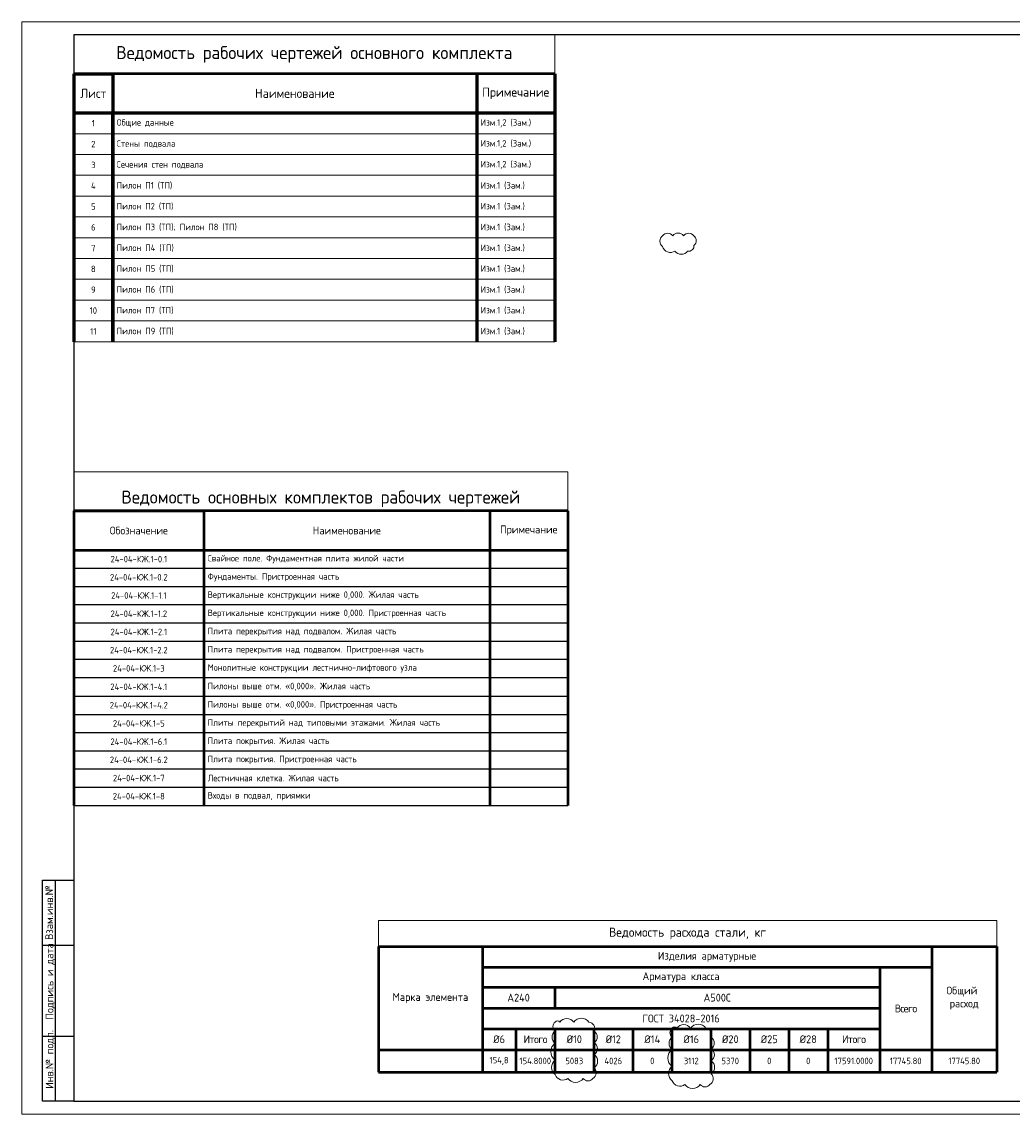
# Model space of a CAD drawing. Header units: millimetres. Extents: x 349531 to 1063351, y -131924 to 96186.
# Tile 1 of 230: x 364419 to 402513, y -76302 to -34302. Entities that reach past the tile are written whole.
import ezdxf
from ezdxf.enums import TextEntityAlignment as Align

# ---------------------------------------------------------------- set-up
doc = ezdxf.new("R2010")
doc.units = ezdxf.units.MM
for name, color, linetype, lineweight in [('АС-Таблицы', 7, 'Continuous', 20), ('РАЗМЕРЫ', 1, 'Continuous', 9), ('Текст', 7, 'Continuous', 25), ('ТОНКИЕ', 7, 'Continuous', 9)]:
    doc.layers.add(name, color=color, linetype=linetype, lineweight=lineweight)
doc.layers.add('ТОЛСТЫЕ_ОСНОВНЫЕ', color=6, linetype='Continuous')
doc.styles.add('GOST-2.304_Type-B', font='GOST_Common.ttf')
doc.styles.add('style1', font='GOST_Common.ttf', dxfattribs={"height": 500})
doc.styles.add('ГОСТ', font='GOST_Common.ttf')

# ---------------------------------------------------------------- blocks, each defined once
blk = doc.blocks.new('*T689')
at = {"color": 0, "linetype": 'Continuous', "lineweight": 60, "transparency": 16777216}
for p, q in [((0, -1500), (1500, -1500)), ((0, -1500), (0, -11800)), ((1500, -1500), (1500, -3000)), ((15500, -1500), (15500, -11800)), ((18500, -1500), (18500, -11800)), ((0, -3000), (18500, -3000))]:
    blk.add_line(p, q, dxfattribs=at)
at = {"color": 0, "linetype": 'ByBlock', "lineweight": -2, "transparency": 16777216}
blk.add_line((1500, -1500), (18500, -1500), dxfattribs=at)
at = {"color": 0, "lineweight": 70, "transparency": 16777216}
blk.add_line((1500, -3000), (1500, -11800), dxfattribs=at)
at = {"color": 0, "lineweight": 20, "transparency": 16777216}
for p, q in [((0, -3800), (18500, -3800)), ((0, -4600), (18500, -4600)), ((0, -5400), (18500, -5400)), ((0, -6200), (18500, -6200)), ((0, -7000), (18500, -7000)), ((0, -7800), (18500, -7800)), ((0, -8600), (18500, -8600)), ((0, -9400), (18500, -9400)), ((0, -10200), (18500, -10200)), ((0, -11000), (18500, -11000)), ((0, -11800), (18500, -11800))]:
    blk.add_line(p, q, dxfattribs=at)
at = {"layer": 'DEFPOINTS', "color": 8, "linetype": 'ByBlock', "lineweight": 0, "transparency": 16777216}
for p, q in [((0, 0), (18500, 0)), ((0, 0), (0, -1500)), ((18500, 0), (18500, -1500))]:
    blk.add_line(p, q, dxfattribs=at)
at = {"color": 0, "linetype": 'Continuous', "lineweight": -3, "transparency": 16777216, "style": 'GOST-2.304_Type-B'}
for s, insert, char_height, width, attachment_point in [('Ведомость рабочих чертежей основного комплекта', (9250, -750), 500, 18200, 5), ('Лист', (750, -2250), 350, 1200, 5), ('Наименование', (8500, -2250), 350, 13700, 5), ('Примечание', (17000, -2250), 350, 2700, 5), ('1', (750, -3400), 250, 1200, 5), ('Общие данные', (1650, -3400), 250, 13700, 4), ('Изм.1,2 (Зам.)', (15650, -3400), 250, 2700, 4), ('2', (750, -4200), 250, 1200, 5), ('Стены подвала', (1650, -4200), 250, 13700, 4), ('Изм.1,2 (Зам.)', (15650, -4200), 250, 2700, 4), ('3', (750, -5000), 250, 1200, 5), ('{\\C7;Сечения стен подвала}', (1650, -5000), 250, 13700, 4), ('Изм.1,2 (Зам.)', (15650, -5000), 250, 2700, 4), ('4', (750, -5800), 250, 1200, 5), ('{\\C256;Пилон П1 (ТП) }', (1650, -5800), 250, 13700, 4), ('Изм.1 (Зам.)', (15650, -5800), 250, 2700, 4), ('5', (750, -6600), 250, 1200, 5), ('{\\C256;Пилон П2 (ТП) }', (1650, -6600), 250, 13700, 4), ('Изм.1 (Зам.)', (15650, -6600), 250, 2700, 4), ('6', (750, -7400), 250, 1200, 5), ('{\\C256;Пилон П3 (ТП); Пилон П8 (ТП)}', (1650, -7400), 250, 13700, 4), ('Изм.1 (Зам.)', (15650, -7400), 250, 2700, 4), ('7', (750, -8200), 250, 1200, 5), ('{\\C256;Пилон П4 (ТП) }', (1650, -8200), 250, 13700, 4), ('Изм.1 (Зам.)', (15650, -8200), 250, 2700, 4), ('Изм.1 (Зам.)', (15650, -9000), 250, 2700, 4), ('8', (750, -9000), 250, 1200, 5), ('{\\C256;Пилон П5 (ТП) }', (1650, -9000), 250, 13700, 4), ('9', (750, -9800), 250, 1200, 5), ('{\\C256;Пилон П6 (ТП) }', (1650, -9800), 250, 13700, 4), ('Изм.1 (Зам.)', (15650, -9800), 250, 2700, 4), ('10', (750, -10600), 250, 1200, 5), ('{\\C256;Пилон П7 (ТП) }', (1650, -10600), 250, 13700, 4), ('Изм.1 (Зам.)', (15650, -10600), 250, 2700, 4), ('11', (750, -11400), 250, 1200, 5), ('{\\C256;Пилон П9 (ТП) }', (1650, -11400), 250, 13700, 4), ('Изм.1 (Зам.)', (15650, -11400), 250, 2700, 4)]:
    blk.add_mtext(s, dxfattribs=dict(at, insert=insert, char_height=char_height, width=width, attachment_point=attachment_point))
blk = doc.blocks.new('*U1381')
at = {"layer": 'ТОЛСТЫЕ_ОСНОВНЫЕ'}
for p, q in [((8, 5), (8, 90)), ((8, 90), (20, 90)), ((13, 5), (13, 90)), ((8, 65), (20, 65)), ((8, 30), (20, 30)), ((20, 5), (8, 5))]:
    blk.add_line(p, q, dxfattribs=at)
at = {"layer": 'ТОЛСТЫЕ_ОСНОВНЫЕ', "color": 6}
blk.add_lwpolyline([(20, 5), (589, 5), (589, 415), (20, 415)], close=True, dxfattribs=at)
at = {"layer": 'ТОНКИЕ'}
blk.add_lwpolyline([(0, 0), (594, 0), (594, 420), (0, 420)], close=True, dxfattribs=at)
at = {"layer": 'Текст', "style": 'style1'}
for s, p in [('Взам.инв.№', (10.5, 77.5)), ('Подпись и дата', (10.89337601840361, 51.05893225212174)), ('Инв.№ подл.', (10.89337601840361, 21.05893225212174))]:
    blk.add_text(s, height=3, rotation=90, dxfattribs=at).set_placement(p, align=Align.MIDDLE)
blk = doc.blocks.new('*T693')
at = {"layer": 'DEFPOINTS', "color": 8, "linetype": 'ByBlock', "lineweight": 0, "transparency": 16777216}
for p, q in [((0, 0), (23785.09621332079, 0)), ((0, 0), (0, -1000)), ((23785.09621332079, 0), (23785.09621332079, -1000))]:
    blk.add_line(p, q, dxfattribs=at)
at = {"layer": 'АС-Таблицы', "color": 0, "linetype": 'ByBlock', "lineweight": 50, "transparency": 16777216}
for p, q in [((0, -1000), (23785.09621332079, -1000)), ((0, -1000), (0, -5835.162634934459)), ((4000, -1000), (4000, -5835.162634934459)), ((21285.09621332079, -1000), (21285.09621332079, -5835.162634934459)), ((23785.09621332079, -1000), (23785.09621332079, -5835.162634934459)), ((4000, -1800), (21285.09621332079, -1800)), ((19285.09621332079, -1800), (19285.09621332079, -5835.162634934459)), ((4000, -2568.495968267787), (19285.09621332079, -2568.495968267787)), ((6785.096213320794, -2568.495968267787), (6785.096213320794, -3368.495968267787)), ((4000, -3368.495968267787), (19285.09621332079, -3368.495968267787)), ((4000, -4168.495968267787), (19285.09621332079, -4168.495968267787)), ((5285.096213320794, -4168.495968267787), (5285.096213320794, -5835.162634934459)), ((6785.096213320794, -4168.495968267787), (6785.096213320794, -5835.162634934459)), ((8285.096213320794, -4168.495968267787), (8285.096213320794, -5835.162634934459)), ((9785.096213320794, -4168.495968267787), (9785.096213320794, -5835.162634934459)), ((11285.09621332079, -4168.495968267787), (11285.09621332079, -5835.162634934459)), ((12785.09621332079, -4168.495968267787), (12785.09621332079, -5835.162634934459)), ((14285.09621332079, -4168.495968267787), (14285.09621332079, -5835.162634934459)), ((15785.09621332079, -4168.495968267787), (15785.09621332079, -5835.162634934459)), ((17285.09621332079, -4168.495968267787), (17285.09621332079, -5835.162634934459)), ((0, -4968.495968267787), (23785.09621332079, -4968.495968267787)), ((0, -5835.162634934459), (23785.09621332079, -5835.162634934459))]:
    blk.add_line(p, q, dxfattribs=at)
at = {"layer": 'АС-Таблицы', "color": 0, "transparency": 16777216, "attachment_point": 5, "style": 'ГОСТ'}
for s, insert, char_height, width in [('Ведомость расхода стали, кг', (11892.54810666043, -500), 350, 23585.09621332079), ('Изделия арматурные', (12642.54810666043, -1400), 300, 17085.09621332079), ('Арматура класса', (11642.54810666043, -2184.247984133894), 300, 15085.09621332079), ('Общий  расход', (22535.09621332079, -2984.247984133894), 300, 2300), ('Марка элемента', (2000, -2984.247984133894), 300, 3800), ('А240', (5392.548106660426, -2968.495968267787), 300, 2585.096213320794), ('A500С', (13035.09621332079, -2968.495968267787), 300, 12300), ('{\\T0.9;Всего}', (20285.09621332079, -3384.247984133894), 300, 1800), ('ГОСТ 34028-2016', (11642.54810666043, -3768.495968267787), 300, 15085.09621332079), ('{\\T0.9;Итого}', (6035.096213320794, -4568.495968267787), 300, 1300), ('{\\T0.9;Итого}', (18285.09621332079, -4568.495968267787), 300, 1800), ('154.8000', (6035.096213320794, -5401.82930160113), 250, 1300), ('0', (16535.09621332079, -5401.82930160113), 250, 1300), ('17591.0000', (18285.09621332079, -5401.82930160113), 250, 1800), ('17745.80', (20285.09621332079, -5401.82930160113), 250, 1800), ('17745.80', (22535.09621332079, -5401.82930160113), 250, 2300)]:
    blk.add_mtext(s, dxfattribs=dict(at, insert=insert, char_height=char_height, width=width))
at = {"layer": 'АС-Таблицы', "color": 150, "transparency": 16777216, "attachment_point": 5, "style": 'ГОСТ'}
for s, insert, char_height, width in [('{\\C200;%%C6} ', (4642.548106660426, -4568.495968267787), 300, 1085.096213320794), ('{\\C200;%%C10} ', (7535.096213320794, -4568.495968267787), 300, 1300), ('{\\C200;%%C12} ', (9035.096213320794, -4568.495968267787), 300, 1300), ('{\\C200;%%C14} ', (10535.09621332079, -4568.495968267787), 300, 1300), ('{\\C200;%%C16}', (12035.09621332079, -4568.495968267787), 300, 1300), ('{\\C200;%%C20}', (13535.09621332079, -4568.495968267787), 300, 1300), ('{\\C200;%%C25}', (15035.09621332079, -4568.495968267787), 300, 1300), ('{\\C200;%%C28}', (16535.09621332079, -4568.495968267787), 300, 1300), ('154,8', (4642.548106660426, -5401.82930160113), 250, 1085.096213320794), ('5083', (7535.096213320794, -5401.82930160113), 250, 1300), ('4026', (9035.096213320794, -5401.82930160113), 250, 1300), ('0', (10535.09621332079, -5401.82930160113), 250, 1300), ('3112', (12035.09621332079, -5401.82930160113), 250, 1300), ('5370', (13535.09621332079, -5401.82930160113), 250, 1300), ('0', (15035.09621332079, -5401.82930160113), 250, 1300)]:
    blk.add_mtext(s, dxfattribs=dict(at, insert=insert, char_height=char_height, width=width))
blk = doc.blocks.new('*T1572')
at = {"color": 0, "lineweight": 50, "transparency": 16777216}
for p, q in [((0, -1500), (5000, -1500)), ((0, -1500), (0, -12818.67714271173)), ((5000, -1500), (5000, -12818.67714271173)), ((16000, -1500), (16000, -12818.67714271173)), ((19000, -1500), (19000, -12818.67714271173)), ((0, -3000), (19000, -3000))]:
    blk.add_line(p, q, dxfattribs=at)
at = {"color": 0, "linetype": 'ByBlock', "lineweight": -2, "transparency": 16777216}
blk.add_line((5000, -1500), (19000, -1500), dxfattribs=at)
at = {"color": 0, "linetype": 'Continuous', "transparency": 16777216}
for p, q in [((0, -3700), (19000, -3700)), ((0, -4400), (19000, -4400)), ((0, -5100), (19000, -5100)), ((0, -5800), (19000, -5800)), ((0, -6500), (19000, -6500)), ((0, -7200), (5000, -7200)), ((16000, -7200), (19000, -7200)), ((0, -7900), (5000, -7900)), ((16000, -7900), (19000, -7900)), ((0, -8618.677142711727), (5000, -8618.677142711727)), ((16000, -8618.677142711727), (19000, -8618.677142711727)), ((0, -9318.677142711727), (5000, -9318.677142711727)), ((16000, -9318.677142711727), (19000, -9318.677142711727)), ((0, -10018.67714271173), (5000, -10018.67714271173)), ((0, -10718.67714271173), (5000, -10718.67714271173)), ((0, -11418.67714271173), (5000, -11418.67714271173)), ((0, -12118.67714271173), (5000, -12118.67714271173)), ((0, -12818.67714271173), (5000, -12818.67714271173))]:
    blk.add_line(p, q, dxfattribs=at)
at = {"color": 0, "lineweight": -2, "transparency": 16777216}
for p, q in [((5000, -7200), (16000, -7200)), ((5000, -7900), (16000, -7900)), ((5000, -8618.677142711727), (16000, -8618.677142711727)), ((5000, -9318.677142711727), (16000, -9318.677142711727)), ((5000, -10018.67714271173), (19000, -10018.67714271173)), ((5000, -10718.67714271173), (19000, -10718.67714271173)), ((5000, -11418.67714271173), (19000, -11418.67714271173)), ((5000, -12118.67714271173), (19000, -12118.67714271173)), ((5000, -12818.67714271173), (19000, -12818.67714271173))]:
    blk.add_line(p, q, dxfattribs=at)
at = {"layer": 'DEFPOINTS', "color": 8, "linetype": 'ByBlock', "lineweight": 0, "transparency": 16777216}
for p, q in [((0, 0), (19000, 0)), ((0, 0), (0, -1500)), ((19000, 0), (19000, -1500))]:
    blk.add_line(p, q, dxfattribs=at)
at = {"color": 0, "linetype": 'Continuous', "lineweight": -3, "transparency": 16777216, "style": 'GOST-2.304_Type-B'}
for s, insert, char_height, width, attachment_point in [('Ведомость основных комплектов рабочих чертежей', (9500, -1350), 500, 18700, 8), ('Обозначение', (2500, -2250), 300, 4800, 5), ('Наименование', (10500, -2250), 300, 10700, 5), ('Примечание', (17500, -2250), 300, 2900, 5), ('24-04-КЖ.1-0.1', (2500, -3350), 250, 4700, 5), ('Свайное поле. Фундаментная плита жилой части', (5150, -3350), 250, 10700, 4), ('24-04-КЖ.1-0.2', (2500, -4050), 250, 4700, 5), ('Фундаменты. Пристроенная часть', (5150, -4050), 250, 10700, 4), ('24-04-КЖ.1-1.1', (2500, -4750), 250, 4700, 5), ('Вертикальные конструкции ниже 0,000. Жилая часть', (5150, -4750), 250, 10700, 4), ('24-04-КЖ.1-1.2', (2500, -5450), 250, 4700, 5), ('Вертикальные конструкции ниже 0,000. Пристроенная часть', (5150, -5450), 250, 10700, 4), ('24-04-КЖ.1-2.1', (2500, -6150), 250, 4700, 5), ('Плита перекрытия над подвалом. Жилая часть', (5150, -6150), 250, 10700, 4), ('24-04-КЖ.1-2.2', (2500, -6850), 250, 4700, 5), ('Плита перекрытия над подвалом. Пристроенная часть', (5150, -6850), 250, 10700, 4), ('24-04-КЖ.1-3', (2500, -7550), 250, 4700, 5), ('Монолитные конструкции лестнично-лифтового узла', (5150, -7550), 250, 10700, 4), ('24-04-КЖ.1-4.1', (2500, -8259.338571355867), 250, 4700, 5), ('Пилоны выше отм. «0,000». Жилая часть', (5150, -8259.338571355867), 250, 10700, 4), ('24-04-КЖ.1-4.2', (2500, -8968.677142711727), 250, 4700, 5), ('Пилоны выше отм. «0,000». Пристроенная часть', (5150, -8968.677142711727), 250, 10700, 4), ('24-04-КЖ.1-5', (2500, -9668.677142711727), 250, 4700, 5), ('Плиты перекрытий над типовыми этажами. Жилая часть', (5150, -9668.677142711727), 250, 10700, 4), ('24-04-КЖ.1-6.1', (2500, -10368.67714271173), 250, 4700, 5), ('Плита покрытия. Жилая часть', (5150, -10368.67714271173), 250, 10700, 4), ('24-04-КЖ.1-6.2', (2500, -11068.67714271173), 250, 4700, 5), ('Плита покрытия. Пристроенная часть', (5150, -11068.67714271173), 250, 10700, 4), ('24-04-КЖ.1-7', (2500, -11768.67714271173), 250, 4700, 5), ('Лестничная клетка. Жилая часть', (5150, -11768.67714271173), 250, 10700, 4), ('24-04-КЖ.1-8', (2500, -12468.67714271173), 250, 4700, 5), ('Входы в подвал, приямки', (5150, -12468.67714271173), 250, 10700, 4)]:
    blk.add_mtext(s, dxfattribs=dict(at, insert=insert, char_height=char_height, width=width, attachment_point=attachment_point))

msp = doc.modelspace()

# ---------------------------------------------------------------- linework, layer by layer
at = {"layer": 'РАЗМЕРЫ', "color": 1, "lineweight": 50}
for points in [[(384918.8099667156, -36301.5134221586), (366418.8099667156, -36301.5134221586)], [(385418.8099667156, -53109.66562427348), (366418.8099667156, -53109.66562427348)]]:
    msp.add_lwpolyline(points, dxfattribs=at)
at = {"layer": 'РАЗМЕРЫ', "color": 240, "true_color": 0xed1f24}
for points in [[(389067.4434819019, -42529.69351156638, 0.52056705), (389067.4434819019, -42937.54287220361, 0.52056705), (389542.2579070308, -43113.72894554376, 0.52056705), (390029.0688245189, -43113.72894554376, 0.52056705), (390274.1552704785, -42895.62580034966, 0.52056705), (390262.78722661, -42529.69351156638, 0.52056705), (389875.2225019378, -42529.69351156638, 0.52056705), (389456.7425271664, -42529.69351156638, 0.52056705)], [(384936.931345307, -72761.77785234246, 0.52056705), (384936.931345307, -73105.58920726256, 0.52056705), (384936.931345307, -73577.03914164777, 0.52056705), (384936.931345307, -74229.22986198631, 0.52056705), (384936.931345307, -74780.9434762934, 0.52056705), (385423.1624257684, -74924.69581410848, 0.52056705), (386014.957015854, -74924.69581410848, 0.52056705), (386383.2442153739, -74924.69581410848, 0.52056705), (386437.2380511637, -74514.40139240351, 0.52056705), (386437.2380511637, -74015.13892304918, 0.52056705), (386437.2380511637, -73554.7163434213, 0.52056705), (386437.2380511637, -73114.3952887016, 0.52056705), (386231.0717518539, -72761.77785234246, 0.52056705), (385646.9169619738, -72761.77785234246, 0.52056705), (385113.3313422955, -72761.77785234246, 0.52056705)], [(389437.1350811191, -72996.70649868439, 0.52056705), (389437.1350811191, -73340.51785360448, 0.52056705), (389437.1350811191, -73811.96778798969, 0.52056705), (389437.1350811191, -74464.15850832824, 0.52056705), (389437.1350811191, -75015.87212263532, 0.52056705), (389923.3661615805, -75159.6244604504, 0.52056705), (390515.1607516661, -75159.6244604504, 0.52056705), (390883.4479511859, -75159.6244604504, 0.52056705), (390937.4417869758, -74749.33003874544, 0.52056705), (390937.4417869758, -74250.0675693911, 0.52056705), (390937.4417869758, -73789.64498976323, 0.52056705), (390937.4417869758, -73349.32393504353, 0.52056705), (390731.2754876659, -72996.70649868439, 0.52056705), (390147.1206977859, -72996.70649868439, 0.52056705), (389613.5350781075, -72996.70649868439, 0.52056705)]]:
    msp.add_lwpolyline(points, format="xyb", close=True, dxfattribs=at)

# ---------------------------------------------------------------- block references
at = {"xscale": 100, "yscale": 100, "zscale": 100}
msp.add_blockref('*U1381', (364418.8099667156, -76301.5134221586), dxfattribs=at)
for name, p in [('*T689', (366418.8099667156, -34801.5134221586)), ('*T1572', (366418.8099667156, -51609.66562427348)), ('*T693', (378134.3006324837, -68853.56301940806))]:
    msp.add_blockref(name, p)

doc.saveas('drawing.dxf')
